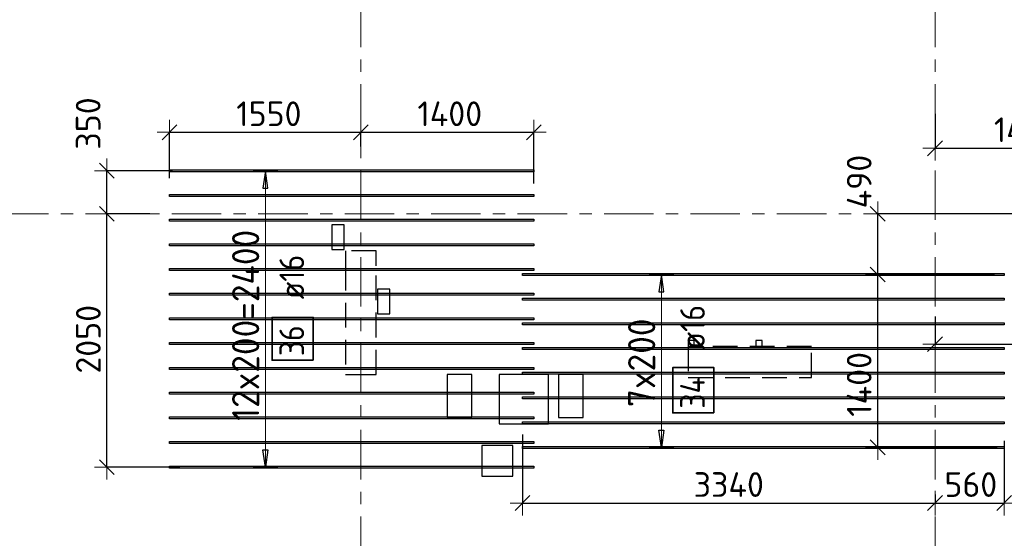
# Model space of a CAD drawing. Header units: metres. Extents: x -38 to 100, y -15 to 19.
# Tile 9 of 63: x 1.74 to 9.71, y 10.17 to 14.37. Entities that reach past the tile are written whole.
import ezdxf

# ---------------------------------------------------------------- set-up
doc = ezdxf.new("R2010")
doc.units = ezdxf.units.M
doc.header["$PDMODE"] = 65
for name, pattern in [('______11', [0.5, 0.4, -0.05, 0, -0.05]), ('______2', [0.27, 0.2, -0.07]), ('______5', [1.1, 0.8, -0.1, 0.1, -0.1])]:
    doc.linetypes.add(name, pattern=pattern)
for name, color, linetype, lineweight in [('XR$2$Осевая линия (1)', 7, '______5', 13), ('XR$3$Перекрытие (1)', 7, 'Continuous', 35), ('XR$3$Размерная линия (1)', 7, 'Continuous', 13), ('XR$5$Стена (1)', 7, 'Continuous', 35)]:
    doc.layers.add(name, color=color, linetype=linetype, lineweight=lineweight)
doc.layers.add('XR$3$Арм.стержн.Доп. Арм верхн.зоны Х', color=7, linetype='Continuous', lineweight=35, true_color=0x8c8cff)
doc.styles.add('ISOCPEUR', font='txt')
doc.dimstyles.new('DIMSTYLE_3', dxfattribs={"dimtxt": 0.2, "dimasz": 0.2, "dimexe": 0, "dimexo": 0, "dimgap": 0.1, "dimtad": 2, "dimdec": 0, "dimlfac": 1000, "dimrnd": 5, "dimzin": 12, "dimdsep": 46, "dimtxsty": 'ISOCPEUR', "dimblk1": 'ALL_ML_STRICH', "dimblk2": 'ALL_ML_STRICH', "dimsah": 1, "dimcen": 0, "dimclrd": 7, "dimclre": 256, "dimclrt": 7, "dimadec": 0, "dimazin": 0, "dimtfac": 1, "dimtdec": 0, "dimtix": 1, "dimtmove": 2, "dimatfit": 3, "dimfxl": 0, "dimtzin": 0, "dimlwd": 0, "dimlwe": -3, "dimarcsym": 0})
doc.dimstyles.new('DIMSTYLE_6', dxfattribs={"dimtxt": 0.2, "dimasz": 0.2, "dimexe": 0, "dimexo": 0, "dimgap": 0.1, "dimtad": 2, "dimdec": 0, "dimlfac": 1000, "dimrnd": 5, "dimzin": 12, "dimdsep": 46, "dimtxsty": 'ISOCPEUR', "dimblk1": 'ALL_ML_STRICH', "dimblk2": 'ALL_ML_STRICH', "dimsah": 1, "dimcen": 0, "dimclrd": 7, "dimclre": 256, "dimclrt": 7, "dimadec": 0, "dimazin": 0, "dimtfac": 1, "dimtdec": 0, "dimtix": 1, "dimtmove": 2, "dimatfit": 3, "dimfxl": 0, "dimtvp": 1.2, "dimtzin": 0, "dimlwd": 0, "dimlwe": -3, "dimarcsym": 0})

# ---------------------------------------------------------------- blocks, each defined once
blk = doc.blocks.new('ALL_ML_STRICH')
at = {"color": 0, "linetype": 'ByBlock', "lineweight": -2}
for p, q in [((0, -0.5), (0, 0.5)), ((-1, 0), (0.5, 0)), ((-0.3, -0.3), (0.3, 0.3))]:
    blk.add_line(p, q, dxfattribs=at)
blk = doc.blocks.new('*D79')
at = {"layer": 'DEFPOINTS', "color": 7, "linetype": 'Continuous', "lineweight": 13, "transparency": 33554687}
for p in [(2.9509, 13.4599), (4.5, 13.3251), (2.9509, 13.0686)]:
    blk.add_point(p, dxfattribs=at)
at = {"layer": 'XR$3$Размерная линия (1)', "color": 9, "linetype": 'Continuous', "lineweight": -2, "true_color": 0xc7c7c7, "transparency": 33554687}
for p, q in [((2.9509, 13.0886), (2.9509, 13.4599)), ((4.5, 13.3451), (4.5, 13.4599))]:
    blk.add_line(p, q, dxfattribs=at)
at = {"layer": 'XR$3$Размерная линия (1)', "color": 7, "linetype": 'Continuous', "lineweight": -2, "transparency": 33554687}
blk.add_line((2.9509, 13.4599), (4.5, 13.4599), dxfattribs=at)
at = {"layer": 'XR$3$Размерная линия (1)', "color": 7, "linetype": 'Continuous', "lineweight": 13, "transparency": 33554687, "xscale": 0.2, "yscale": 0.2, "zscale": 0.2, "rotation": 180}
blk.add_blockref('ALL_ML_STRICH', (2.9509, 13.4599), dxfattribs=at)
at = {"layer": 'XR$3$Размерная линия (1)', "color": 7, "linetype": 'Continuous', "lineweight": 13, "transparency": 33554687, "xscale": 0.2, "yscale": 0.2, "zscale": 0.2}
blk.add_blockref('ALL_ML_STRICH', (4.5, 13.4599), dxfattribs=at)
at = {"layer": 'XR$3$Размерная линия (1)', "color": 7, "linetype": 'Continuous', "lineweight": 13, "transparency": 33554687, "insert": (3.7554, 13.6099), "char_height": 0.2, "width": 0.8, "attachment_point": 5, "style": 'ISOCPEUR'}
blk.add_mtext('\\A1;{1550}', dxfattribs=at)
blk = doc.blocks.new('*D80')
at = {"layer": 'DEFPOINTS', "color": 7, "linetype": 'Continuous', "lineweight": 13, "transparency": 33554687}
for p in [(4.5, 13.4599), (4.5, 13.3251), (5.9009, 13.0258)]:
    blk.add_point(p, dxfattribs=at)
at = {"layer": 'XR$3$Размерная линия (1)', "color": 9, "linetype": 'Continuous', "lineweight": -2, "true_color": 0xc7c7c7, "transparency": 33554687}
for p, q in [((4.5, 13.3451), (4.5, 13.4599)), ((5.9009, 13.0458), (5.9009, 13.4599))]:
    blk.add_line(p, q, dxfattribs=at)
at = {"layer": 'XR$3$Размерная линия (1)', "color": 7, "linetype": 'Continuous', "lineweight": -2, "transparency": 33554687}
blk.add_line((4.5, 13.4599), (5.9009, 13.4599), dxfattribs=at)
at = {"layer": 'XR$3$Размерная линия (1)', "color": 7, "linetype": 'Continuous', "lineweight": 13, "transparency": 33554687, "xscale": 0.2, "yscale": 0.2, "zscale": 0.2, "rotation": 180}
blk.add_blockref('ALL_ML_STRICH', (4.5, 13.4599), dxfattribs=at)
at = {"layer": 'XR$3$Размерная линия (1)', "color": 7, "linetype": 'Continuous', "lineweight": 13, "transparency": 33554687, "xscale": 0.2, "yscale": 0.2, "zscale": 0.2}
blk.add_blockref('ALL_ML_STRICH', (5.9009, 13.4599), dxfattribs=at)
at = {"layer": 'XR$3$Размерная линия (1)', "color": 7, "linetype": 'Continuous', "lineweight": 13, "transparency": 33554687, "insert": (5.2204, 13.6099), "char_height": 0.2, "width": 0.8, "attachment_point": 5, "style": 'ISOCPEUR'}
blk.add_mtext('\\A1;{1400}', dxfattribs=at)
blk = doc.blocks.new('*D81')
at = {"layer": 'DEFPOINTS', "color": 7, "linetype": 'Continuous', "lineweight": 13, "transparency": 33554687}
for p in [(5.8097, 11.0326), (9.15, 10.5482), (5.8097, 10.4582)]:
    blk.add_point(p, dxfattribs=at)
at = {"layer": 'XR$3$Размерная линия (1)', "color": 9, "linetype": 'Continuous', "lineweight": -2, "true_color": 0xc7c7c7, "transparency": 33554687}
for p, q in [((5.8097, 11.0126), (5.8097, 10.4582)), ((9.15, 10.5282), (9.15, 10.4582))]:
    blk.add_line(p, q, dxfattribs=at)
at = {"layer": 'XR$3$Размерная линия (1)', "color": 7, "linetype": 'Continuous', "lineweight": -2, "transparency": 33554687}
blk.add_line((5.8097, 10.4582), (9.15, 10.4582), dxfattribs=at)
at = {"layer": 'XR$3$Размерная линия (1)', "color": 7, "linetype": 'Continuous', "lineweight": 13, "transparency": 33554687, "xscale": 0.2, "yscale": 0.2, "zscale": 0.2, "rotation": 180}
blk.add_blockref('ALL_ML_STRICH', (5.8097, 10.4582), dxfattribs=at)
at = {"layer": 'XR$3$Размерная линия (1)', "color": 7, "linetype": 'Continuous', "lineweight": 13, "transparency": 33554687, "xscale": 0.2, "yscale": 0.2, "zscale": 0.2}
blk.add_blockref('ALL_ML_STRICH', (9.15, 10.4582), dxfattribs=at)
at = {"layer": 'XR$3$Размерная линия (1)', "color": 7, "linetype": 'Continuous', "lineweight": 13, "transparency": 33554687, "insert": (7.4799, 10.6082), "char_height": 0.2, "width": 0.8, "attachment_point": 5, "style": 'ISOCPEUR'}
blk.add_mtext('\\A1;{3340}', dxfattribs=at)
blk = doc.blocks.new('*D82')
at = {"layer": 'DEFPOINTS', "color": 7, "linetype": 'Continuous', "lineweight": 13, "transparency": 33554687}
for p in [(9.7097, 10.9825), (9.15, 10.5482), (9.15, 10.4582)]:
    blk.add_point(p, dxfattribs=at)
at = {"layer": 'XR$3$Размерная линия (1)', "color": 9, "linetype": 'Continuous', "lineweight": -2, "true_color": 0xc7c7c7, "transparency": 33554687}
for p, q in [((9.7097, 10.9625), (9.7097, 10.4582)), ((9.15, 10.5282), (9.15, 10.4582))]:
    blk.add_line(p, q, dxfattribs=at)
at = {"layer": 'XR$3$Размерная линия (1)', "color": 7, "linetype": 'Continuous', "lineweight": -2, "transparency": 33554687}
blk.add_line((9.15, 10.4582), (9.7097, 10.4582), dxfattribs=at)
at = {"layer": 'XR$3$Размерная линия (1)', "color": 7, "linetype": 'Continuous', "lineweight": 13, "transparency": 33554687, "xscale": 0.2, "yscale": 0.2, "zscale": 0.2, "rotation": 180}
blk.add_blockref('ALL_ML_STRICH', (9.15, 10.4582), dxfattribs=at)
at = {"layer": 'XR$3$Размерная линия (1)', "color": 7, "linetype": 'Continuous', "lineweight": 13, "transparency": 33554687, "xscale": 0.2, "yscale": 0.2, "zscale": 0.2}
blk.add_blockref('ALL_ML_STRICH', (9.7097, 10.4582), dxfattribs=at)
at = {"layer": 'XR$3$Размерная линия (1)', "color": 7, "linetype": 'Continuous', "lineweight": 13, "transparency": 33554687, "insert": (9.4399, 10.6082), "char_height": 0.2, "width": 0.6, "attachment_point": 5, "style": 'ISOCPEUR'}
blk.add_mtext('\\A1;{560}', dxfattribs=at)
blk = doc.blocks.new('*D105')
at = {"layer": 'DEFPOINTS', "color": 7, "linetype": 'Continuous', "lineweight": 13, "transparency": 33554687}
for p in [(2.811, 12.8), (2.4433, 10.7489), (3.0548, 10.7489)]:
    blk.add_point(p, dxfattribs=at)
at = {"layer": 'XR$3$Размерная линия (1)', "color": 9, "linetype": 'Continuous', "lineweight": -2, "true_color": 0xc7c7c7, "transparency": 33554687}
for p, q in [((2.791, 12.8), (2.4433, 12.8)), ((3.0348, 10.7489), (2.4433, 10.7489))]:
    blk.add_line(p, q, dxfattribs=at)
at = {"layer": 'XR$3$Размерная линия (1)', "color": 7, "linetype": 'Continuous', "lineweight": -2, "transparency": 33554687}
blk.add_line((2.4433, 10.7489), (2.4433, 12.8), dxfattribs=at)
at = {"layer": 'XR$3$Размерная линия (1)', "color": 7, "linetype": 'Continuous', "lineweight": 13, "transparency": 33554687, "xscale": 0.2, "yscale": 0.2, "zscale": 0.2}
for p, rotation in [((2.4433, 12.8), 90), ((2.4433, 10.7489), 270)]:
    blk.add_blockref('ALL_ML_STRICH', p, dxfattribs=dict(at, rotation=rotation))
at = {"layer": 'XR$3$Размерная линия (1)', "color": 7, "linetype": 'Continuous', "lineweight": 13, "transparency": 33554687, "insert": (2.2933, 11.7845), "char_height": 0.2, "width": 0.8, "attachment_point": 5, "rotation": 90, "style": 'ISOCPEUR'}
blk.add_mtext('\\A1;{2050}', dxfattribs=at)
blk = doc.blocks.new('*D106')
at = {"layer": 'DEFPOINTS', "color": 7, "linetype": 'Continuous', "lineweight": 13, "transparency": 33554687}
for p in [(2.9949, 13.1489), (2.4433, 12.8), (2.811, 12.8)]:
    blk.add_point(p, dxfattribs=at)
at = {"layer": 'XR$3$Размерная линия (1)', "color": 9, "linetype": 'Continuous', "lineweight": -2, "true_color": 0xc7c7c7, "transparency": 33554687}
for p, q in [((2.9749, 13.1489), (2.4433, 13.1489)), ((2.791, 12.8), (2.4433, 12.8))]:
    blk.add_line(p, q, dxfattribs=at)
at = {"layer": 'XR$3$Размерная линия (1)', "color": 7, "linetype": 'Continuous', "lineweight": -2, "transparency": 33554687}
blk.add_line((2.4433, 12.8), (2.4433, 13.1489), dxfattribs=at)
at = {"layer": 'XR$3$Размерная линия (1)', "color": 7, "linetype": 'Continuous', "lineweight": 13, "transparency": 33554687, "xscale": 0.2, "yscale": 0.2, "zscale": 0.2}
for p, rotation in [((2.4433, 13.1489), 90), ((2.4433, 12.8), 270)]:
    blk.add_blockref('ALL_ML_STRICH', p, dxfattribs=dict(at, rotation=rotation))
at = {"layer": 'XR$3$Размерная линия (1)', "color": 7, "linetype": 'Continuous', "lineweight": 13, "transparency": 33554687, "insert": (2.292, 13.5312), "char_height": 0.2, "width": 0.6, "attachment_point": 5, "rotation": 90, "style": 'ISOCPEUR'}
blk.add_mtext('\\A1;{350}', dxfattribs=at)
blk = doc.blocks.new('*D120')
at = {"layer": 'DEFPOINTS', "color": 7, "linetype": 'Continuous', "lineweight": 13, "transparency": 33554687}
for p in [(9.15, 13.6298), (10.605, 13.5122), (9.15, 13.3305)]:
    blk.add_point(p, dxfattribs=at)
at = {"layer": 'XR$3$Размерная линия (1)', "color": 9, "linetype": 'Continuous', "lineweight": -2, "true_color": 0xc7c7c7, "transparency": 33554687}
for p, q in [((9.15, 13.6098), (9.15, 13.3305)), ((10.605, 13.4922), (10.605, 13.3305))]:
    blk.add_line(p, q, dxfattribs=at)
at = {"layer": 'XR$3$Размерная линия (1)', "color": 7, "linetype": 'Continuous', "lineweight": -2, "transparency": 33554687}
blk.add_line((9.15, 13.3305), (10.605, 13.3305), dxfattribs=at)
at = {"layer": 'XR$3$Размерная линия (1)', "color": 7, "linetype": 'Continuous', "lineweight": 13, "transparency": 33554687, "xscale": 0.2, "yscale": 0.2, "zscale": 0.2, "rotation": 180}
blk.add_blockref('ALL_ML_STRICH', (9.15, 13.3305), dxfattribs=at)
at = {"layer": 'XR$3$Размерная линия (1)', "color": 7, "linetype": 'Continuous', "lineweight": 13, "transparency": 33554687, "xscale": 0.2, "yscale": 0.2, "zscale": 0.2}
blk.add_blockref('ALL_ML_STRICH', (10.605, 13.3305), dxfattribs=at)
at = {"layer": 'XR$3$Размерная линия (1)', "color": 7, "linetype": 'Continuous', "lineweight": 13, "transparency": 33554687, "insert": (9.8975, 13.4805), "char_height": 0.2, "width": 0.8, "attachment_point": 5, "style": 'ISOCPEUR'}
blk.add_mtext('\\A1;{1455}', dxfattribs=at)
blk = doc.blocks.new('*D124')
at = {"layer": 'DEFPOINTS', "color": 7, "linetype": 'Continuous', "lineweight": 13, "transparency": 33554687}
for p in [(9.15, 11.988), (11.071, 11.9839), (9.15, 11.7445)]:
    blk.add_point(p, dxfattribs=at)
at = {"layer": 'XR$3$Размерная линия (1)', "color": 9, "linetype": 'Continuous', "lineweight": -2, "true_color": 0xc7c7c7, "transparency": 33554687}
for p, q in [((9.15, 11.968), (9.15, 11.7445)), ((11.071, 11.9639), (11.071, 11.7445))]:
    blk.add_line(p, q, dxfattribs=at)
at = {"layer": 'XR$3$Размерная линия (1)', "color": 7, "linetype": 'Continuous', "lineweight": -2, "transparency": 33554687}
blk.add_line((9.15, 11.7445), (11.071, 11.7445), dxfattribs=at)
at = {"layer": 'XR$3$Размерная линия (1)', "color": 7, "linetype": 'Continuous', "lineweight": 13, "transparency": 33554687, "xscale": 0.2, "yscale": 0.2, "zscale": 0.2, "rotation": 180}
blk.add_blockref('ALL_ML_STRICH', (9.15, 11.7445), dxfattribs=at)
at = {"layer": 'XR$3$Размерная линия (1)', "color": 7, "linetype": 'Continuous', "lineweight": 13, "transparency": 33554687, "xscale": 0.2, "yscale": 0.2, "zscale": 0.2}
blk.add_blockref('ALL_ML_STRICH', (11.071, 11.7445), dxfattribs=at)
at = {"layer": 'XR$3$Размерная линия (1)', "color": 7, "linetype": 'Continuous', "lineweight": 13, "transparency": 33554687, "insert": (10.1405, 11.8945), "char_height": 0.2, "width": 0.8, "attachment_point": 5, "style": 'ISOCPEUR'}
blk.add_mtext('\\A1;{1920}', dxfattribs=at)
blk = doc.blocks.new('*D128')
at = {"layer": 'DEFPOINTS', "color": 7, "linetype": 'Continuous', "lineweight": 13, "transparency": 33554687}
for p in [(9.612, 12.309), (8.6858, 10.909), (9.6325, 10.909)]:
    blk.add_point(p, dxfattribs=at)
at = {"layer": 'XR$3$Размерная линия (1)', "color": 9, "linetype": 'Continuous', "lineweight": -2, "true_color": 0xc7c7c7, "transparency": 33554687}
for p, q in [((9.632, 12.309), (8.6858, 12.309)), ((9.6525, 10.909), (8.6858, 10.909))]:
    blk.add_line(p, q, dxfattribs=at)
at = {"layer": 'XR$3$Размерная линия (1)', "color": 7, "linetype": 'Continuous', "lineweight": -2, "transparency": 33554687}
blk.add_line((8.6858, 10.909), (8.6858, 12.309), dxfattribs=at)
at = {"layer": 'XR$3$Размерная линия (1)', "color": 7, "linetype": 'Continuous', "lineweight": 13, "transparency": 33554687, "xscale": 0.2, "yscale": 0.2, "zscale": 0.2}
for p, rotation in [((8.6858, 12.309), 90), ((8.6858, 10.909), 270)]:
    blk.add_blockref('ALL_ML_STRICH', p, dxfattribs=dict(at, rotation=rotation))
at = {"layer": 'XR$3$Размерная линия (1)', "color": 7, "linetype": 'Continuous', "lineweight": 13, "transparency": 33554687, "insert": (8.5358, 11.419), "char_height": 0.2, "width": 0.8, "attachment_point": 5, "rotation": 90, "style": 'ISOCPEUR'}
blk.add_mtext('\\A1;{1400}', dxfattribs=at)
blk = doc.blocks.new('*D129')
at = {"layer": 'DEFPOINTS', "color": 7, "linetype": 'Continuous', "lineweight": 13, "transparency": 33554687}
for p in [(10.0772, 12.8), (8.6858, 12.309), (9.612, 12.309)]:
    blk.add_point(p, dxfattribs=at)
at = {"layer": 'XR$3$Размерная линия (1)', "color": 9, "linetype": 'Continuous', "lineweight": -2, "true_color": 0xc7c7c7, "transparency": 33554687}
for p, q in [((10.0972, 12.8), (8.6858, 12.8)), ((9.632, 12.309), (8.6858, 12.309))]:
    blk.add_line(p, q, dxfattribs=at)
at = {"layer": 'XR$3$Размерная линия (1)', "color": 7, "linetype": 'Continuous', "lineweight": -2, "transparency": 33554687}
blk.add_line((8.6858, 12.309), (8.6858, 12.8), dxfattribs=at)
at = {"layer": 'XR$3$Размерная линия (1)', "color": 7, "linetype": 'Continuous', "lineweight": 13, "transparency": 33554687, "xscale": 0.2, "yscale": 0.2, "zscale": 0.2}
for p, rotation in [((8.6858, 12.8), 90), ((8.6858, 12.309), 270)]:
    blk.add_blockref('ALL_ML_STRICH', p, dxfattribs=dict(at, rotation=rotation))
at = {"layer": 'XR$3$Размерная линия (1)', "color": 7, "linetype": 'Continuous', "lineweight": 13, "transparency": 33554687, "insert": (8.5361, 13.0611), "char_height": 0.2, "width": 0.6, "attachment_point": 5, "rotation": 90, "style": 'ISOCPEUR'}
blk.add_mtext('\\A1;{490}', dxfattribs=at)

msp = doc.modelspace()

# ---------------------------------------------------------------- linework, layer by layer
at = {"layer": 'XR$2$Осевая линия (1)', "color": 253, "linetype": '______11', "lineweight": 13, "true_color": 0xa0a0a0, "transparency": 33554687}
for p, q in [((4.5, -2.65), (4.5, 18.35)), ((9.15, -2.65), (9.15, 18.35)), ((-2.63, 12.8), (62.6, 12.8))]:
    msp.add_line(p, q, dxfattribs=at)
at = {"layer": 'XR$3$Арм.стержн.Доп. Арм верхн.зоны Х', "color": 253, "linetype": 'Continuous', "lineweight": -3, "true_color": 0xa0a0a0, "transparency": 33554687}
for p, q in [((3.7274, 13.1489), (3.6274, 13.1489)), ((3.7274, 13.1489), (3.8274, 13.1489)), ((6.9344, 12.309), (6.8344, 12.309)), ((6.9344, 12.309), (7.0344, 12.309)), ((6.9344, 10.909), (6.8344, 10.909)), ((6.9344, 10.909), (7.0344, 10.909)), ((3.7274, 10.7489), (3.6274, 10.7489)), ((3.7274, 10.7489), (3.8274, 10.7489))]:
    msp.add_line(p, q, dxfattribs=at)
at = {"layer": 'XR$3$Арм.стержн.Доп. Арм верхн.зоны Х', "color": 7, "linetype": 'Continuous', "lineweight": 25, "transparency": 33554687}
for p, q in [((3.7274, 13.1489), (3.7074, 13.0089)), ((3.7474, 13.0089), (3.7274, 13.1489)), ((3.7074, 13.0089), (3.7474, 13.0089)), ((6.9344, 12.309), (6.9144, 12.169)), ((6.9544, 12.169), (6.9344, 12.309)), ((6.9144, 12.169), (6.9544, 12.169)), ((6.9344, 10.909), (6.9144, 11.049)), ((6.9144, 11.049), (6.9544, 11.049)), ((6.9544, 11.049), (6.9344, 10.909)), ((3.7274, 10.7489), (3.7074, 10.8889)), ((3.7074, 10.8889), (3.7474, 10.8889)), ((3.7474, 10.8889), (3.7274, 10.7489))]:
    msp.add_line(p, q, dxfattribs=at)
at = {"layer": 'XR$3$Арм.стержн.Доп. Арм верхн.зоны Х', "color": 7, "linetype": 'Continuous', "lineweight": 13, "transparency": 33554687}
for p, q in [((3.7274, 13.1489), (3.7274, 13.1489)), ((3.7274, 10.7489), (3.7274, 13.1489)), ((6.9344, 12.309), (6.9344, 12.309)), ((6.9344, 10.909), (6.9344, 12.309)), ((6.9344, 10.909), (6.9344, 10.909)), ((3.7274, 10.7489), (3.7274, 10.7489))]:
    msp.add_line(p, q, dxfattribs=at)
at = {"layer": 'XR$3$Арм.стержн.Доп. Арм верхн.зоны Х', "color": 7, "linetype": 'Continuous', "lineweight": 25, "transparency": 33554687}
for points in [[(5.9009, 13.1409), (2.9509, 13.1409), (2.9509, 13.1569), (5.9009, 13.1569), (5.9009, 13.1409)], [(5.9009, 12.9409), (2.9509, 12.9409), (2.9509, 12.9569), (5.9009, 12.9569), (5.9009, 12.9409)], [(5.9009, 12.7409), (2.9509, 12.7409), (2.9509, 12.7569), (5.9009, 12.7569), (5.9009, 12.7409)], [(5.9009, 12.5409), (2.9509, 12.5409), (2.9509, 12.5569), (5.9009, 12.5569), (5.9009, 12.5409)], [(5.9009, 12.3409), (2.9509, 12.3409), (2.9509, 12.3569), (5.9009, 12.3569), (5.9009, 12.3409)], [(9.7097, 12.301), (5.8097, 12.301), (5.8097, 12.317), (9.7097, 12.317), (9.7097, 12.301)], [(5.9009, 12.1409), (2.9509, 12.1409), (2.9509, 12.1569), (5.9009, 12.1569), (5.9009, 12.1409)], [(9.7097, 12.101), (5.8097, 12.101), (5.8097, 12.117), (9.7097, 12.117), (9.7097, 12.101)], [(5.9009, 11.9409), (2.9509, 11.9409), (2.9509, 11.9569), (5.9009, 11.9569), (5.9009, 11.9409)], [(9.7097, 11.901), (5.8097, 11.901), (5.8097, 11.917), (9.7097, 11.917), (9.7097, 11.901)], [(5.9009, 11.7409), (2.9509, 11.7409), (2.9509, 11.7569), (5.9009, 11.7569), (5.9009, 11.7409)], [(9.7097, 11.701), (5.8097, 11.701), (5.8097, 11.717), (9.7097, 11.717), (9.7097, 11.701)], [(5.9009, 11.5409), (2.9509, 11.5409), (2.9509, 11.5569), (5.9009, 11.5569), (5.9009, 11.5409)], [(9.7097, 11.501), (5.8097, 11.501), (5.8097, 11.517), (9.7097, 11.517), (9.7097, 11.501)], [(5.9009, 11.3409), (2.9509, 11.3409), (2.9509, 11.3569), (5.9009, 11.3569), (5.9009, 11.3409)], [(9.7097, 11.301), (5.8097, 11.301), (5.8097, 11.317), (9.7097, 11.317), (9.7097, 11.301)], [(5.9009, 11.1409), (2.9509, 11.1409), (2.9509, 11.1569), (5.9009, 11.1569), (5.9009, 11.1409)], [(9.7097, 11.101), (5.8097, 11.101), (5.8097, 11.117), (9.7097, 11.117), (9.7097, 11.101)], [(5.9009, 10.9409), (2.9509, 10.9409), (2.9509, 10.9569), (5.9009, 10.9569), (5.9009, 10.9409)], [(9.7097, 10.901), (5.8097, 10.901), (5.8097, 10.917), (9.7097, 10.917), (9.7097, 10.901)], [(5.9009, 10.7409), (2.9509, 10.7409), (2.9509, 10.7569), (5.9009, 10.7569), (5.9009, 10.7409)]]:
    msp.add_lwpolyline(points, dxfattribs=at)
at = {"layer": 'XR$3$Арм.стержн.Доп. Арм верхн.зоны Х', "color": 7, "linetype": 'Continuous', "lineweight": 35, "transparency": 33554687}
for points in [[(4.1142, 11.6148), (4.1142, 11.9615), (3.7809, 11.9615), (3.7809, 11.6148), (4.1142, 11.6148)], [(7.3595, 11.1887), (7.3595, 11.5554), (7.0261, 11.5554), (7.0261, 11.1887), (7.3595, 11.1887)]]:
    msp.add_lwpolyline(points, dxfattribs=at)
at = {"layer": 'XR$3$Перекрытие (1)', "color": 7, "linetype": 'Continuous', "lineweight": 25, "transparency": 33554687}
for p, q in [((4.265, 12.71), (4.265, 12.51)), ((4.365, 12.71), (4.265, 12.71)), ((4.365, 12.51), (4.365, 12.71)), ((4.265, 12.51), (4.365, 12.51)), ((4.635, 12.19), (4.635, 11.99)), ((4.735, 12.19), (4.635, 12.19)), ((4.735, 11.99), (4.735, 12.19)), ((4.635, 11.99), (4.735, 11.99)), ((7.1499, 11.775), (7.1499, 11.725)), ((7.1999, 11.775), (7.1499, 11.775)), ((7.1499, 11.725), (7.1999, 11.725)), ((7.1999, 11.725), (7.1999, 11.775)), ((7.6999, 11.775), (7.6999, 11.725)), ((7.7499, 11.775), (7.6999, 11.775)), ((7.6999, 11.725), (7.7499, 11.725)), ((7.7499, 11.725), (7.7499, 11.775)), ((5.2, 11.5), (5.2, 11.15)), ((5.4, 11.5), (5.2, 11.5)), ((5.4, 11.15), (5.4, 11.5)), ((5.62, 11.5), (5.62, 11.1)), ((6.02, 11.5), (5.62, 11.5)), ((6.02, 11.1), (6.02, 11.5)), ((6.1, 11.5), (6.1, 11.15)), ((6.3, 11.5), (6.1, 11.5)), ((6.3, 11.15), (6.3, 11.5)), ((5.2, 11.15), (5.4, 11.15)), ((5.62, 11.1), (6.02, 11.1)), ((6.1, 11.15), (6.3, 11.15)), ((5.48, 10.925), (5.48, 10.675)), ((5.73, 10.925), (5.48, 10.925)), ((5.73, 10.675), (5.73, 10.925)), ((5.48, 10.675), (5.73, 10.675))]:
    msp.add_line(p, q, dxfattribs=at)
at = {"layer": 'XR$5$Стена (1)', "color": 253, "linetype": '______2', "lineweight": -3, "true_color": 0xa0a0a0, "transparency": 33554687}
for p, q in [((4.375, 12.5), (4.375, 12.38)), ((4.625, 12.5), (4.375, 12.5)), ((4.625, 12.38), (4.625, 12.5)), ((4.375, 12.38), (4.375, 11.5)), ((4.625, 11.5), (4.625, 12.38)), ((8.1499, 11.725), (7.1499, 11.725)), ((7.1499, 11.725), (7.1499, 11.475)), ((8.1499, 11.475), (8.1499, 11.725)), ((4.375, 11.5), (4.625, 11.5)), ((4.505, 11.5), (4.625, 11.5)), ((7.1499, 11.475), (8.1499, 11.475))]:
    msp.add_line(p, q, dxfattribs=at)

# ---------------------------------------------------------------- texts
at = {"layer": 'XR$3$Арм.стержн.Доп. Арм верхн.зоны Х', "color": 7, "linetype": 'Continuous', "lineweight": 13, "transparency": 33554687, "char_height": 0.22, "attachment_point": 7, "rotation": 90, "style": 'ISOCPEUR'}
for s, insert, width in [('\\W0.95;12x200=2400', (3.6774, 11.1239), 1.775242), ('\\W0.95;7x200', (6.8844, 11.235), 0.873359)]:
    msp.add_mtext(s, dxfattribs=dict(at, insert=insert, width=width))
at = {"layer": 'XR$3$Арм.стержн.Доп. Арм верхн.зоны Х', "color": 7, "linetype": 'Continuous', "lineweight": 25, "transparency": 33554687, "char_height": 0.2, "attachment_point": 7, "rotation": 90, "style": 'ISOCPEUR'}
for s, insert, width in [('\\W0.89; ø16 ', (4.0409, 11.9948), 0.749105), ('\\W0.89; ø16 ', (7.2861, 11.5887), 0.749105), ('\\W0.87;36', (4.0409, 11.6482), 0.367208), ('\\W0.88;34', (7.2861, 11.2221), 0.387995)]:
    msp.add_mtext(s, dxfattribs=dict(at, insert=insert, width=width))

# ---------------------------------------------------------------- dimensions: what is measured, and where the dimension line sits
at = {"layer": 'XR$3$Размерная линия (1)', "color": 7, "linetype": 'Continuous', "lineweight": 13, "transparency": 33554687}
for base, p1, p2, dimstyle, picture, middle in [((2.4433, 13.1489), (2.791, 12.8), (2.9749, 13.1489), 'DIMSTYLE_6', '*D106', (2.292, 13.5312)), ((8.6858, 12.8), (9.632, 12.309), (10.0972, 12.8), 'DIMSTYLE_6', '*D129', (8.5361, 13.0611)), ((2.4433, 12.8), (3.0348, 10.7489), (2.791, 12.8), 'DIMSTYLE_3', '*D105', (2.2933, 11.7845)), ((8.6858, 12.309), (9.6525, 10.909), (9.632, 12.309), 'DIMSTYLE_3', '*D128', (8.5358, 11.419))]:
    dim = msp.add_linear_dim(base=base, p1=p1, p2=p2, angle=90, dimstyle=dimstyle, override={"dimpost": '<>', "dimclrd": 7, "dimclre": 9, "dimclrt": 7, "dimlwd": 0, "dimlwe": 65533}, dxfattribs=at)
    dim.commit()
    dim.dimension.update_dxf_attribs({"geometry": picture, "text_midpoint": middle, "dimtype": 160})
for base, p1, p2, dimstyle, picture, middle in [((4.5, 13.4599), (2.9509, 13.0886), (4.5, 13.3451), 'DIMSTYLE_3', '*D79', (3.7554, 13.6099)), ((5.9009, 13.4599), (4.5, 13.3451), (5.9009, 13.0458), 'DIMSTYLE_3', '*D80', (5.2204, 13.6099)), ((10.605, 13.3305), (9.15, 13.6098), (10.605, 13.4922), 'DIMSTYLE_3', '*D120', (9.8975, 13.4805)), ((11.071, 11.7445), (9.15, 11.968), (11.071, 11.9639), 'DIMSTYLE_3', '*D124', (10.1405, 11.8945)), ((9.15, 10.4582), (5.8097, 11.0126), (9.15, 10.5282), 'DIMSTYLE_3', '*D81', (7.4799, 10.6082)), ((9.7097, 10.4582), (9.15, 10.5282), (9.7097, 10.9625), 'DIMSTYLE_6', '*D82', (9.4399, 10.6082))]:
    dim = msp.add_linear_dim(base=base, p1=p1, p2=p2, dimstyle=dimstyle, override={"dimpost": '<>', "dimclrd": 7, "dimclre": 9, "dimclrt": 7, "dimlwd": 0, "dimlwe": 65533}, dxfattribs=at)
    dim.commit()
    dim.dimension.update_dxf_attribs({"geometry": picture, "text_midpoint": middle, "dimtype": 160})

doc.saveas('drawing.dxf')
